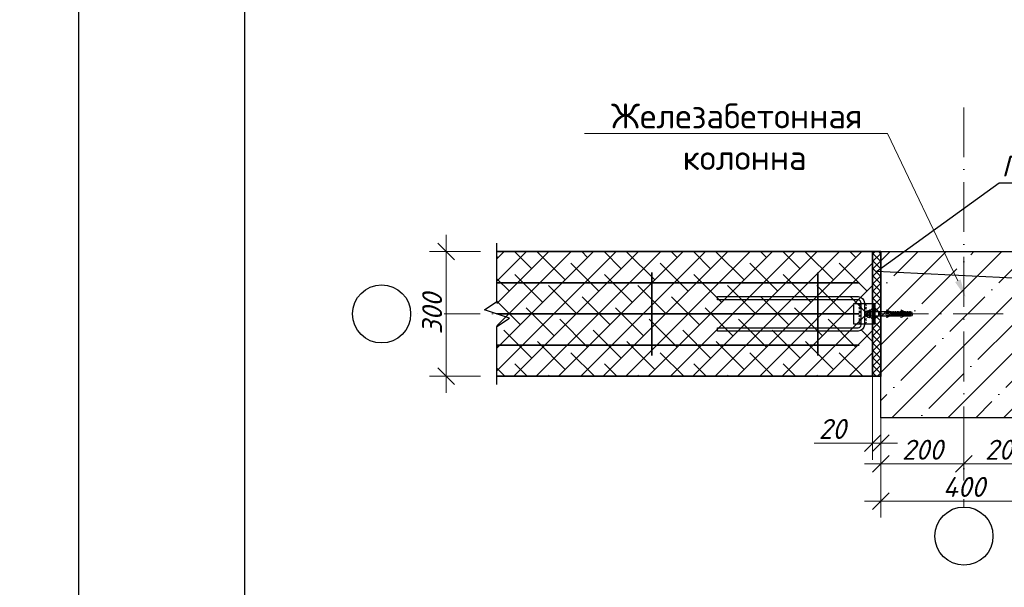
# Model space of a CAD drawing. Header units: millimetres. Extents: x 363306 to 7757304, y 1022887 to 1207196.
# Tile 213 of 256: x 1099993 to 1111856, y 1065754 to 1072588. Entities that reach past the tile are written whole.
import ezdxf
from ezdxf import colors
from ezdxf.entities.mleader import LeaderData, LeaderLine
from ezdxf.math import Vec2, Vec3

# ---------------------------------------------------------------- set-up
doc = ezdxf.new("R2010")
doc.units = ezdxf.units.MM
doc.linetypes.add('ACAD_ISO10W100', pattern=[18, 12, -3, 0, -3])
for name, color, linetype, lineweight in [('.', 7, 'Continuous', 15), ('gazabulok 300', 32, 'Continuous', 30), ('Линия ОС', 22, 'ACAD_ISO10W100', 9)]:
    doc.layers.add(name, color=color, linetype=linetype, lineweight=lineweight)
for name, color, linetype in [('0 @ 100', 7, 'Continuous'), ('kcd_tx', 7, 'Continuous'), ('O3SAD', 1, 'Continuous'), ('shtrixovka', 7, 'Continuous'), ('Штрих', 7, 'Continuous')]:
    doc.layers.add(name, color=color, linetype=linetype)
doc.styles.add('iso', font='isocpeur.TTF')
doc.styles.add('ISOCPEUR', font='isocpeur.TTF')
doc.styles.get("Standard").update_dxf_attribs({"font": 'isocpeui.ttf'})
doc.styles.add('ГОСТ 2.304', font='isocpeui.ttf')
doc.dimstyles.new('Санжар', dxfattribs={"dimtxt": 240, "dimasz": 200, "dimexe": 200, "dimexo": 200, "dimgap": 50, "dimtad": 1, "dimdec": 0, "dimtxsty": 'Standard', "dimblk": 'OBLIQUE', "dimcen": 2.5, "dimdle": 200, "dimclrd": 152, "dimclre": 152, "dimclrt": 152, "dimadec": 0, "dimazin": 0, "dimtfac": 1, "dimtdec": 0, "dimtmove": 0, "dimatfit": 3, "dimldrblk": 'OBLIQUE', "dimfxl": 0, "dimlwd": 0, "dimlwe": 0, "dimarcsym": 0})
pattern_1 = [(45, (67982.44, -764222.497), (-44.9012806, 44.9012806), []), (135, (67982.44, -764222.497), (-44.9012806, -44.9012806), [])]

# ---------------------------------------------------------------- blocks, each defined once
blk = doc.blocks.new('_Oblique')
at = {"color": 0, "linetype": 'ByBlock', "lineweight": -2}
blk.add_line((-0.5, -0.5), (0.5, 0.5), dxfattribs=at)
blk = doc.blocks.new('*D958')
at = {"layer": 'Defpoints', "color": 0, "lineweight": 25, "transparency": 16777216}
for p in [(1110370, 1068046), (1112370, 1068046), (1112370, 1066792)]:
    blk.add_point(p, dxfattribs=at)
at = {"layer": 'kcd_tx', "lineweight": 0, "transparency": 16777216}
for p, q in [((1110370, 1067846), (1110370, 1066592)), ((1112370, 1067846), (1112370, 1066592)), ((1110170, 1066792), (1112570, 1066792))]:
    blk.add_line(p, q, dxfattribs=at)
at = {"layer": 'kcd_tx', "lineweight": 0, "transparency": 16777216, "xscale": 200, "yscale": 200, "zscale": 200, "rotation": 180}
blk.add_blockref('_Oblique', (1110370, 1066792), dxfattribs=at)
at = {"layer": 'kcd_tx', "lineweight": 0, "transparency": 16777216, "xscale": 200, "yscale": 200, "zscale": 200}
blk.add_blockref('_Oblique', (1112370, 1066792), dxfattribs=at)
at = {"layer": 'kcd_tx', "lineweight": 30, "transparency": 16777216, "insert": (1111370, 1066962), "char_height": 240, "attachment_point": 5, "bg_fill": 3, "box_fill_scale": 1.1, "bg_fill_color": 256, "bg_fill_true_color": 13158600, "bg_fill_transparency": 0}
blk.add_mtext('400', dxfattribs=at)
blk = doc.blocks.new('5454')
at = {"color": 1, "linetype": 'Continuous'}
for p, q in [((49287.1, 10306.1), (49294.3, 10306.1)), ((49287.1, 10305), (49287.1, 10306.1)), ((49287.1, 10305), (49295.4, 10305)), ((49287.6, 10309.1), (49291.6, 10310.6)), ((49287.6, 10306.1), (49287.6, 10309.1)), ((49287.6, 10305), (49287.6, 10302.1)), ((49291.6, 10300.6), (49287.6, 10302.1)), ((49291.6, 10306.1), (49291.6, 10310.6)), ((49291.6, 10310.6), (49294.2, 10310.6)), ((49291.6, 10305), (49291.6, 10300.6)), ((49294.2, 10300.6), (49291.6, 10300.6)), ((49294.2, 10310.6), (49294.2, 10306.1)), ((49294.2, 10310.6), (49294.3, 10310)), ((49294.2, 10300.6), (49294.2, 10305)), ((49294.3, 10301.2), (49294.2, 10300.6)), ((49296.3, 10310), (49294.3, 10310)), ((49294.3, 10306.1), (49294.3, 10309.2)), ((49294.3, 10307.2), (49301.2, 10307.2)), ((49294.3, 10302), (49294.3, 10305)), ((49294.3, 10302), (49294.3, 10301.2)), ((49296.3, 10301.2), (49294.3, 10301.2)), ((49295.4, 10306.1), (49300.1, 10306.1)), ((49295.4, 10305), (49295.4, 10306.1)), ((49295.9, 10310), (49297.4, 10310.6)), ((49297.4, 10300.6), (49295.9, 10301.2)), ((49297.4, 10310.6), (49297.4, 10307.2)), ((49297.4, 10310.6), (49300, 10310.6)), ((49297.4, 10300.6), (49297.4, 10306.1)), ((49300, 10300.6), (49297.4, 10300.6)), ((49300, 10307.2), (49300, 10310.6)), ((49300, 10310.6), (49300.1, 10310)), ((49300, 10306.1), (49300, 10300.6)), ((49300.1, 10301.2), (49300, 10300.6)), ((49302.1, 10310), (49300.1, 10310)), ((49300.1, 10307.2), (49300.1, 10309.2)), ((49300.1, 10302), (49300.1, 10306.1)), ((49300.1, 10303.9), (49307, 10303.9)), ((49300.1, 10302), (49300.1, 10301.2)), ((49302.1, 10301.2), (49300.1, 10301.2)), ((49301.2, 10305), (49301.2, 10307.2)), ((49301.2, 10305), (49305.9, 10305)), ((49301.7, 10310), (49303.2, 10310.6)), ((49303.2, 10300.6), (49301.7, 10301.2)), ((49303.2, 10305), (49303.2, 10310.6)), ((49303.2, 10310.6), (49305.8, 10310.6)), ((49303.2, 10303.9), (49303.2, 10300.6)), ((49305.8, 10300.6), (49303.2, 10300.6)), ((49304.4, 10309.9), (49314, 10314.4)), ((49304.4, 10309.9), (49305.8, 10309.9)), ((49314.5, 10313.2), (49305.8, 10309.2)), ((49305.8, 10308.8), (49305.8, 10309.9)), ((49305.8, 10305), (49305.8, 10308.8)), ((49305.8, 10308.8), (49305.9, 10308.8)), ((49305.8, 10302.4), (49305.8, 10303.9)), ((49305.9, 10302.4), (49305.8, 10302.4)), ((49305.8, 10300.6), (49305.8, 10302.4)), ((49314.5, 10298), (49305.8, 10302)), ((49305.8, 10300.6), (49314, 10296.8)), ((49305.9, 10308.8), (49308.4, 10308.8)), ((49305.9, 10305), (49305.9, 10308.8)), ((49305.9, 10307.2), (49312.8, 10307.2)), ((49305.9, 10302.4), (49305.9, 10303.9)), ((49308.4, 10302.4), (49305.9, 10302.4)), ((49307, 10306.1), (49311.7, 10306.1)), ((49307, 10303.9), (49307, 10306.1)), ((49308.4, 10308.8), (49308.7, 10309.2)), ((49309, 10301.4), (49308.4, 10302.4)), ((49308.7, 10309.2), (49309.5, 10310.6)), ((49309, 10309.2), (49308.7, 10309.2)), ((49309, 10307.2), (49309, 10309.2)), ((49311.6, 10309.2), (49309, 10309.2)), ((49309, 10301.4), (49309, 10306.1)), ((49309.5, 10300.6), (49309, 10301.4)), ((49309.5, 10310.6), (49311.6, 10310.6)), ((49309.5, 10300.6), (49311.6, 10300.6)), ((49311.6, 10310.6), (49311.7, 10309.4)), ((49311.7, 10309.2), (49311.6, 10309.2)), ((49311.6, 10307.2), (49311.6, 10309.2)), ((49311.6, 10300.6), (49311.6, 10306.1)), ((49311.6, 10300.6), (49311.7, 10301.8)), ((49311.7, 10309.4), (49314.8, 10310.6)), ((49311.7, 10307.2), (49311.7, 10309.2)), ((49314.8, 10309.2), (49311.7, 10309.2)), ((49311.7, 10301.8), (49311.7, 10306.1)), ((49311.7, 10303.9), (49318.6, 10303.9)), ((49311.7, 10301.8), (49314.8, 10300.6)), ((49312.8, 10305), (49312.8, 10307.2)), ((49312.8, 10305), (49317.5, 10305)), ((49314, 10314.4), (49314.5, 10313.2)), ((49314, 10296.8), (49314.5, 10298)), ((49314.8, 10310.6), (49315.3, 10310.6)), ((49314.8, 10305), (49314.8, 10309.2)), ((49315.3, 10309.2), (49314.8, 10309.2)), ((49314.8, 10300.6), (49314.8, 10303.9)), ((49314.8, 10300.6), (49315.3, 10300.6)), ((49315.3, 10310.6), (49315.3, 10309.2)), ((49315.3, 10310.6), (49317.4, 10310.6)), ((49317.4, 10300.6), (49315.3, 10300.6)), ((49317.4, 10305), (49317.4, 10310.6)), ((49317.4, 10310.6), (49317.5, 10310)), ((49317.4, 10303.9), (49317.4, 10300.6)), ((49317.5, 10301.2), (49317.4, 10300.6)), ((49319.5, 10310), (49317.5, 10310)), ((49317.5, 10305), (49317.5, 10309.2)), ((49317.5, 10307.2), (49324.4, 10307.2)), ((49317.5, 10302), (49317.5, 10303.9)), ((49317.5, 10301.2), (49317.5, 10302)), ((49319.5, 10301.2), (49317.5, 10301.2)), ((49318.6, 10306.1), (49323.3, 10306.1)), ((49318.6, 10303.9), (49318.6, 10306.1)), ((49319.1, 10310), (49320.6, 10310.6)), ((49320.6, 10300.6), (49319.1, 10301.2)), ((49320.6, 10310.6), (49320.6, 10307.2)), ((49320.6, 10310.6), (49323.2, 10310.6)), ((49320.6, 10300.6), (49320.6, 10306.1)), ((49323.2, 10300.6), (49320.6, 10300.6)), ((49323.2, 10307.2), (49323.2, 10310.6)), ((49323.2, 10310.6), (49323.3, 10310)), ((49323.2, 10306.1), (49323.2, 10300.6)), ((49323.3, 10301.2), (49323.2, 10300.6)), ((49325.3, 10310), (49323.3, 10310)), ((49323.3, 10307.2), (49323.3, 10309.2)), ((49323.3, 10302), (49323.3, 10306.1)), ((49323.3, 10303.9), (49330.2, 10303.9)), ((49323.3, 10303.9), (49330.2, 10303.9)), ((49323.3, 10301.2), (49323.3, 10302)), ((49325.3, 10301.2), (49323.3, 10301.2)), ((49324.4, 10305), (49324.4, 10307.2)), ((49324.4, 10305), (49329.1, 10305)), ((49324.9, 10310), (49326.4, 10310.6)), ((49326.4, 10300.6), (49324.9, 10301.2)), ((49326.4, 10305), (49326.4, 10310.6)), ((49326.4, 10310.6), (49329, 10310.6)), ((49326.4, 10303.9), (49326.4, 10300.6)), ((49329, 10300.6), (49326.4, 10300.6)), ((49329, 10307.6), (49329, 10310.6)), ((49329, 10310.6), (49329.1, 10310)), ((49329, 10307.6), (49329, 10305)), ((49329, 10303.9), (49329, 10300.6)), ((49329.1, 10301.2), (49329, 10300.6)), ((49331.1, 10310), (49329.1, 10310)), ((49329.1, 10305), (49329.1, 10309.2)), ((49336, 10307.2), (49329.1, 10307.2)), ((49329.1, 10302), (49329.1, 10303.9)), ((49329.1, 10301.2), (49329.1, 10302)), ((49331.1, 10301.2), (49329.1, 10301.2)), ((49334.9, 10306.1), (49330.2, 10306.1)), ((49330.2, 10303.9), (49330.2, 10306.1)), ((49330.7, 10310), (49332.2, 10310.6)), ((49332.2, 10300.6), (49330.7, 10301.2)), ((49332.2, 10310.6), (49332.2, 10307.2)), ((49332.2, 10310.6), (49334.8, 10310.6)), ((49332.2, 10300.6), (49332.2, 10306.1)), ((49334.8, 10300.6), (49332.2, 10300.6)), ((49334.8, 10310.6), (49334.8, 10307.6)), ((49334.8, 10310.6), (49334.9, 10310)), ((49334.9, 10307.6), (49334.8, 10307.6)), ((49334.8, 10306.1), (49334.8, 10305)), ((49334.8, 10300.6), (49334.8, 10305)), ((49334.9, 10301.2), (49334.8, 10300.6)), ((49336.9, 10310), (49334.9, 10310)), ((49334.9, 10307.6), (49334.9, 10309.2)), ((49334.9, 10302), (49334.9, 10306.1)), ((49334.9, 10305), (49352.6, 10305)), ((49334.9, 10301.2), (49334.9, 10302)), ((49336.9, 10301.2), (49334.9, 10301.2)), ((49336, 10306.1), (49336, 10307.2)), ((49352.6, 10306.1), (49336, 10306.1)), ((49336.5, 10310), (49338, 10310.6)), ((49338, 10300.6), (49336.5, 10301.2)), ((49338, 10306.2), (49338, 10310.6)), ((49338, 10310.6), (49340.6, 10310.6)), ((49338, 10305), (49338, 10300.6)), ((49340.6, 10300.6), (49338, 10300.6)), ((49339.2, 10309.9), (49348.8, 10314.4)), ((49339.2, 10309.9), (49340.6, 10309.9)), ((49349.3, 10313.2), (49340.6, 10309.2)), ((49340.6, 10309.9), (49340.6, 10308.8)), ((49340.6, 10308.8), (49343.2, 10308.8)), ((49343.2, 10302.4), (49340.6, 10302.4)), ((49340.6, 10302.4), (49340.6, 10300.6)), ((49349.3, 10298), (49340.6, 10302)), ((49340.6, 10300.6), (49348.8, 10296.8)), ((49343.2, 10308.8), (49343.5, 10309.2)), ((49344.3, 10300.6), (49343.2, 10302.4)), ((49343.5, 10309.2), (49344.3, 10310.6)), ((49350.1, 10309.2), (49343.5, 10309.2)), ((49344.3, 10310.6), (49350.1, 10310.6)), ((49344.3, 10300.6), (49350.1, 10300.6)), ((49348.8, 10314.4), (49349.3, 10313.2)), ((49348.8, 10296.8), (49349.3, 10298)), ((49350.1, 10310.6), (49386.9, 10310.6)), ((49350.1, 10310.6), (49350.1, 10309.2)), ((49386.9, 10300.6), (49350.1, 10300.6)), ((49352.6, 10305), (49352.6, 10306.1)), ((49367.6, 10300.6), (49367.6, 10310.6)), ((49387.8, 10313.4), (49387.6, 10311.5)), ((49387.6, 10311.5), (49387.6, 10299.7)), ((49387.8, 10297.8), (49387.6, 10299.7)), ((49388, 10313.6), (49389.8, 10313.6)), ((49388, 10297.6), (49389.8, 10297.6)), ((49389.8, 10310.6), (49389.8, 10313.9)), ((49389.8, 10297.6), (49389.8, 10313.6)), ((49389.8, 10310.6), (49389.8, 10300.6)), ((49389.8, 10300.6), (49389.8, 10297.3)), ((49390.3, 10314.4), (49390.7, 10314.4)), ((49390.7, 10314.4), (49390.3, 10314.4)), ((49391.2, 10309.1), (49391.2, 10313.9)), ((49391.2, 10313.6), (49391.2, 10313.9)), ((49391.2, 10313.1), (49391.2, 10310.6)), ((49391.2, 10309.4), (49395.2, 10309.4)), ((49391.2, 10305.6), (49391.2, 10309.1)), ((49391.2, 10305.6), (49391.2, 10297.6)), ((49391.2, 10301.8), (49395.1, 10301.8)), ((49391.2, 10297.3), (49391.2, 10297.6)), ((49395.2, 10313.1), (49391.7, 10313.1)), ((49395.2, 10298.1), (49391.7, 10298.1)), ((49395.2, 10309.5), (49395.2, 10309.3)), ((49395.7, 10311.5), (49395.7, 10299.7)), ((49395.7, 10309.4), (49395.7, 10309.4)), ((49390.7, 10296.8), (49390.3, 10296.8))]:
    blk.add_line(p, q, dxfattribs=at)
at = {"color": 1}
blk.add_line((49287.1, 10305.6), (49287.2, 10305.6), dxfattribs=at)
at = {"color": 1, "linetype": 'Continuous'}
for centre, radius, start, end in [((48705.9, 10260.3), 590.5, 4.7499, 4.8273), ((49445.4, 9939), 399.8, 111.8924, 112.1957), ((49444.3, 10669.6), 397, 247.8032, 248.1087), ((48711.7, 10260.3), 590.5, 4.7499, 4.8273), ((49451.2, 9939), 399.8, 111.8924, 112.1957), ((49450.1, 10669.6), 397, 247.8032, 248.1087), ((48718, 10259.4), 601.6, 4.7507, 4.8262), ((49467.8, 9941.1), 397.6, 111.8931, 112.1965), ((49467.5, 10669.5), 396.9, 247.8032, 248.1087), ((48723.8, 10259.4), 601.6, 4.7507, 4.8262), ((49473.6, 9941.1), 397.6, 111.8931, 112.1965), ((49473.3, 10669.5), 396.9, 247.8032, 248.1087), ((48729.6, 10259.4), 601.6, 4.7507, 4.8262), ((49479.4, 9941.1), 397.6, 111.8931, 112.1965), ((49479.1, 10669.5), 396.9, 247.8032, 248.1087), ((48735.4, 10259.4), 601.6, 4.7507, 4.8262), ((49485.2, 9941.1), 397.6, 111.8931, 112.1965), ((49484.9, 10669.5), 396.9, 247.8032, 248.1087), ((49386.7, 10311.5), 0.932, 280.1141, 356.6332), ((49386.7, 10299.6), 0.98, 5.2324, 76.3625), ((49388, 10313.4), 0.2, 90, 175), ((49388, 10297.8), 0.2, 185, 270), ((49390.3, 10313.9), 0.5, 90, 180), ((49390.7, 10313.9), 0.5, 0, 90), ((49391.7, 10313.6), 0.5, 180, 270), ((49391.7, 10297.6), 0.5, 90, 180), ((49389, 10312.1), 6.74, 335.8555, 354.3516), ((49389, 10306.6), 6.74, 5.6484, 24.1445), ((49389, 10304.6), 6.74, 335.8555, 354.3516), ((49389, 10299.1), 6.74, 5.6484, 24.1445), ((49388.9, 10310.4), 6.83, 8.923, 22.9185), ((49388.9, 10300.8), 6.83, 337.0815, 351.077), ((49388.9, 10310.4), 6.83, 350.8089, 351.077), ((49390.3, 10297.3), 0.5, 180, 270), ((49390.7, 10297.3), 0.5, 270, 0)]:
    blk.add_arc(centre, radius, start, end, dxfattribs=at)
blk = doc.blocks.new('*D1019')
at = {"layer": 'Defpoints', "color": 0, "lineweight": 25, "transparency": 16777216}
for p in [(1110370, 1067796), (1111370, 1067796), (1111370, 1067240)]:
    blk.add_point(p, dxfattribs=at)
at = {"layer": 'kcd_tx', "lineweight": 0, "transparency": 16777216}
for p, q in [((1110370, 1067596), (1110370, 1067040)), ((1111370, 1067596), (1111370, 1067040)), ((1110170, 1067240), (1111570, 1067240))]:
    blk.add_line(p, q, dxfattribs=at)
at = {"layer": 'kcd_tx', "lineweight": 0, "transparency": 16777216, "xscale": 200, "yscale": 200, "zscale": 200, "rotation": 180}
blk.add_blockref('_Oblique', (1110370, 1067240), dxfattribs=at)
at = {"layer": 'kcd_tx', "lineweight": 0, "transparency": 16777216, "xscale": 200, "yscale": 200, "zscale": 200}
blk.add_blockref('_Oblique', (1111370, 1067240), dxfattribs=at)
at = {"layer": 'kcd_tx', "lineweight": 30, "transparency": 16777216, "insert": (1110870, 1067410), "char_height": 240, "attachment_point": 5, "bg_fill": 3, "box_fill_scale": 1.1, "bg_fill_color": 256, "bg_fill_true_color": 13158600, "bg_fill_transparency": 0}
blk.add_mtext('200', dxfattribs=at)
blk = doc.blocks.new('*D1020')
at = {"layer": 'Defpoints', "color": 0, "lineweight": 25, "transparency": 16777216}
for p in [(1111370, 1067796), (1112370, 1067796), (1112370, 1067240)]:
    blk.add_point(p, dxfattribs=at)
at = {"layer": 'kcd_tx', "lineweight": 0, "transparency": 16777216}
for p, q in [((1111370, 1067596), (1111370, 1067040)), ((1112370, 1067596), (1112370, 1067040)), ((1111170, 1067240), (1112570, 1067240))]:
    blk.add_line(p, q, dxfattribs=at)
at = {"layer": 'kcd_tx', "lineweight": 0, "transparency": 16777216, "xscale": 200, "yscale": 200, "zscale": 200, "rotation": 180}
blk.add_blockref('_Oblique', (1111370, 1067240), dxfattribs=at)
at = {"layer": 'kcd_tx', "lineweight": 0, "transparency": 16777216, "xscale": 200, "yscale": 200, "zscale": 200}
blk.add_blockref('_Oblique', (1112370, 1067240), dxfattribs=at)
at = {"layer": 'kcd_tx', "lineweight": 30, "transparency": 16777216, "insert": (1111870, 1067410), "char_height": 240, "attachment_point": 5, "bg_fill": 3, "box_fill_scale": 1.1, "bg_fill_color": 256, "bg_fill_true_color": 13158600, "bg_fill_transparency": 0}
blk.add_mtext('200', dxfattribs=at)
blk = doc.blocks.new('*D1021')
at = {"layer": 'Defpoints', "color": 0, "lineweight": 25, "transparency": 16777216}
for p in [(1105132, 1069796), (1105744, 1069796), (1105744, 1068296)]:
    blk.add_point(p, dxfattribs=at)
at = {"layer": 'kcd_tx', "lineweight": 0, "transparency": 16777216}
for p, q in [((1105132, 1068096), (1105132, 1069996)), ((1105544, 1069796), (1104932, 1069796)), ((1105544, 1068296), (1104932, 1068296))]:
    blk.add_line(p, q, dxfattribs=at)
at = {"layer": 'kcd_tx', "lineweight": 0, "transparency": 16777216, "xscale": 200, "yscale": 200, "zscale": 200}
for p, rotation in [((1105132, 1069796), 90), ((1105132, 1068296), 270)]:
    blk.add_blockref('_Oblique', p, dxfattribs=dict(at, rotation=rotation))
at = {"layer": 'kcd_tx', "lineweight": 30, "transparency": 16777216, "insert": (1104962, 1069046), "char_height": 240, "attachment_point": 5, "rotation": 90, "bg_fill": 3, "box_fill_scale": 1.1, "bg_fill_color": 256, "bg_fill_true_color": 13158600, "bg_fill_transparency": 0}
blk.add_mtext('300', dxfattribs=at)
blk = doc.blocks.new('*D960')
at = {"layer": 'Defpoints', "color": 0, "lineweight": 25, "transparency": 16777216}
for p in [(1110270, 1068546), (1110370, 1068046), (1110270, 1067490)]:
    blk.add_point(p, dxfattribs=at)
at = {"layer": 'kcd_tx', "lineweight": 0, "transparency": 16777216}
for p, q in [((1110270, 1068346), (1110270, 1067290)), ((1110370, 1067846), (1110370, 1067290)), ((1109565, 1067490), (1110270, 1067490)), ((1110570, 1067490), (1110070, 1067490))]:
    blk.add_line(p, q, dxfattribs=at)
at = {"layer": 'kcd_tx', "lineweight": 0, "transparency": 16777216, "xscale": 200, "yscale": 200, "zscale": 200, "rotation": 180}
blk.add_blockref('_Oblique', (1110270, 1067490), dxfattribs=at)
at = {"layer": 'kcd_tx', "lineweight": 0, "transparency": 16777216, "xscale": 200, "yscale": 200, "zscale": 200}
blk.add_blockref('_Oblique', (1110370, 1067490), dxfattribs=at)
at = {"layer": 'kcd_tx', "lineweight": 30, "transparency": 16777216, "insert": (1109783, 1067660), "char_height": 240, "attachment_point": 5, "bg_fill": 3, "box_fill_scale": 1.1, "bg_fill_color": 256, "bg_fill_true_color": 13158600, "bg_fill_transparency": 0}
blk.add_mtext('20', dxfattribs=at)

msp = doc.modelspace()

# ---------------------------------------------------------------- hatches: boundary and pattern name
at = {"layer": '.', "lineweight": 0}
h = msp.add_hatch(dxfattribs=at)
h.set_pattern_fill('ANSI37', color=256, scale=20)
h.set_pattern_definition(pattern_1)
h.paths.add_polyline_path([(1110269.975, 1068295.515), (1110369.975, 1068295.515), (1110369.975, 1069795.515), (1110269.975, 1069795.515)])
h = msp.add_hatch(dxfattribs=at)
h.set_pattern_fill('ANSI37', color=256, scale=20)
h.set_pattern_definition(pattern_1)
h.paths.add_polyline_path([(1110269.975, 1068295.515), (1110369.975, 1068295.515), (1110369.975, 1069795.515), (1110269.975, 1069795.515)])
at = {"layer": 'shtrixovka', "lineweight": 9, "ltscale": 1.5, "true_color": 0xae4f24}
h = msp.add_hatch(dxfattribs=at)
h.set_pattern_fill('ANSI38', color=34, scale=60)
h.set_pattern_definition([(45, (-77614.96, -127120.42), (-134.703842, 134.703842), []), (135, (-77614.96, -127120.42), (-404.111525, 134.703842), [476.25, -285.75])])
edge = h.paths.add_edge_path()
edge.add_line((1110269.975, 1068295.515), (1105743.72, 1068295.515))
edge.add_line((1105743.72, 1068295.515), (1105743.72, 1069795.515))
edge.add_line((1105743.72, 1069795.515), (1110269.975, 1069795.515))
edge.add_line((1110269.975, 1069795.515), (1110269.975, 1068420.515))

# ---------------------------------------------------------------- linework, layer by layer
at = {"color": 146, "lineweight": 30}
for p, q in [((1110044.975, 1068920.515), (1110044.975, 1069170.515)), ((1110044.975, 1069170.515), (1110294.975, 1069170.515)), ((1110279.975, 1069170.515), (1110279.975, 1068920.515)), ((1110294.975, 1069170.515), (1110294.975, 1068920.515)), ((1110294.975, 1068920.515), (1110044.975, 1068920.515))]:
    msp.add_line(p, q, dxfattribs=at)
at = {"lineweight": 9}
for p, q in [((1110129.975, 1069170.515), (1110104.975, 1069145.515)), ((1110129.975, 1069145.515), (1110104.975, 1069170.515)), ((1110169.975, 1069170.515), (1110194.975, 1069145.515)), ((1110169.975, 1069145.515), (1110194.975, 1069170.515)), ((1110129.975, 1069125.515), (1110104.975, 1069100.515)), ((1110129.975, 1069100.515), (1110104.975, 1069125.515)), ((1110129.975, 1069080.515), (1110104.975, 1069055.515)), ((1110129.975, 1069055.515), (1110104.975, 1069080.515)), ((1110129.975, 1069035.515), (1110104.975, 1069010.515)), ((1110129.975, 1069010.515), (1110104.975, 1069035.515)), ((1110169.975, 1069125.515), (1110194.975, 1069100.515)), ((1110169.975, 1069100.515), (1110194.975, 1069125.515)), ((1110169.975, 1069080.515), (1110194.975, 1069055.515)), ((1110169.975, 1069055.515), (1110194.975, 1069080.515)), ((1110169.975, 1069035.515), (1110194.975, 1069010.515)), ((1110169.975, 1069010.515), (1110194.975, 1069035.515)), ((1110129.975, 1068990.515), (1110104.975, 1068965.515)), ((1110129.975, 1068965.515), (1110104.975, 1068990.515)), ((1110129.975, 1068945.515), (1110104.975, 1068920.515)), ((1110129.975, 1068920.515), (1110104.975, 1068945.515)), ((1110169.975, 1068990.515), (1110194.975, 1068965.515)), ((1110169.975, 1068965.515), (1110194.975, 1068990.515)), ((1110169.975, 1068945.515), (1110194.975, 1068920.515)), ((1110169.975, 1068920.515), (1110194.975, 1068945.515))]:
    msp.add_line(p, q, dxfattribs=at)
at = {"lineweight": 30}
msp.add_lwpolyline([(1102706.348, 1088178.072), (1142206.348, 1088178.072), (1142206.348, 1059478.072), (1102706.348, 1059478.072)], close=True, dxfattribs=at)
msp.add_lwpolyline([(1105743.72, 1068195.515), (1105743.72, 1068895.515), (1105893.72, 1068995.515), (1105593.72, 1069095.515), (1105743.72, 1069195.515), (1105743.72, 1069895.515)])
at = {"color": 219, "lineweight": 35, "true_color": 0x642165}
msp.add_lwpolyline([(1110269.975, 1069795.515), (1110369.975, 1069795.515), (1110369.975, 1068295.515), (1110269.975, 1068295.515)], close=True, dxfattribs=at)
msp.add_lwpolyline([(1110269.975, 1069795.515), (1110369.975, 1069795.515), (1110369.975, 1068295.515), (1110269.975, 1068295.515)], close=True, dxfattribs=at)
at = {"color": 96, "lineweight": 35, "ltscale": 10}
for points in [[(1107607.983, 1069545.515), (1107607.983, 1068545.515)], [(1109607.983, 1069545.515), (1109607.983, 1068545.515)], [(1110107.983, 1069420.515), (1105743.72, 1069420.515)], [(1110107.983, 1069045.515), (1105743.72, 1069045.515)], [(1110107.983, 1068670.515), (1105743.72, 1068670.515)]]:
    msp.add_lwpolyline(points, dxfattribs=at)
at = {"color": 5}
msp.add_lwpolyline([(1108399.975, 1068878.015), (1110094.975, 1068878.015, 0.414213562), (1110129.975, 1068913.015), (1110129.975, 1069173.015, 0.414213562), (1110089.975, 1069213.015), (1108399.975, 1069213.015), (1108399.975, 1069253.015), (1110094.975, 1069253.015, -0.414213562), (1110169.975, 1069178.015), (1110169.975, 1068913.015, -0.414213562), (1110094.975, 1068838.015), (1108399.975, 1068838.015), (1108399.975, 1068878.015)], format="xyb", dxfattribs=at)
msp.add_circle((1104353.319, 1069045.515), 350)
at = {"layer": 'gazabulok 300', "color": 22, "lineweight": 35, "ltscale": 12}
for points in [[(1110269.975, 1068295.515), (1110269.975, 1069795.515), (1105743.72, 1069795.515)], [(1110269.975, 1068295.515), (1105743.72, 1068295.515)]]:
    msp.add_lwpolyline(points, dxfattribs=at)
at = {"layer": 'O3SAD', "color": 1}
msp.add_lwpolyline([(1100706.348, 1088678.072), (1142706.348, 1088678.072), (1142706.348, 1058978.072), (1100706.348, 1058978.072)], close=True, dxfattribs=at)
at = {"layer": 'Линия ОС', "color": 244, "linetype": 'ACAD_ISO10W100', "lineweight": 9, "ltscale": 50, "true_color": 0x991b1e}
for p, q in [((1111369.975, 1071532.231), (1111369.975, 1066719.886)), ((1117241.622, 1069045.515), (1104703.319, 1069045.515))]:
    msp.add_line(p, q, dxfattribs=at)

# ---------------------------------------------------------------- block references
at = {"xscale": -5, "yscale": 5, "zscale": 5}
msp.add_blockref('5454', (1357183.169, 1017517.526), dxfattribs=at)

# ---------------------------------------------------------------- texts
at = {"layer": '0 @ 100', "color": 7, "insert": (761996.908, 1075986.433), "char_height": 318.940213, "width": 19697.5359, "attachment_point": 4, "style": 'ГОСТ 2.304'}
msp.add_mtext('\\pi5457.36288;{\\fISOCPEUR|b1|i1|c204|p34;Характеристика участка строительства:\\P\\pi0;\\P}Расчетная зимняя температура воздух 15 °С.\\PСкоростной напор ветра   - 38кг/м2.\\PВес снегового покрова    - 50кг/м2.\\PКлассификация зданий по функциональной пожарной опасности - Ф 4.1 \\PКоэффициент надежности по назначению - 0.95\\P\\P^IПроектом разработано подъёмник для мало мобильных граждан населения грузоподъемностью 250 кг. скоростью 0,25 см/с. Двери шахт подъёмника противопожарные с пределом огнестойкости El 30. Подъёмники оборудованы кабинами габаритами 1500х1500 мм, ширина дверей кабины обеспечивает проезд инвалидной коляски. Для экстренных случаев подъёмник оснащен дополнительным аккумулятором и механическим спуском для безопасного спуска пассажира в нулевую отметку. Так же в дверях подъёмника установлены замки датчики которые открываются с ключевыми картами, чтобы открыть двери подъёмника.\\P^IС внешней и внутренней стороны наружных стен предусмотрено обшивка из аквапанелей толщиной 12,5мм с утеплением из минераловатной ваты на кварцевой основе, А =0,040 Вт/мС, толщиной 100мм. (по теплотехническому расчету). Наружная отделка из органическое стекло.\\P^IПодрядчик обязан предоставить заказчику сертификаты соответствия и пожарной безопасности на фасадную систему и все применяемые в данной системе материалы и изделия.\\PКонструкции, изделия и материалы применены по действующим стандартам, ТУ, сертификатам. На путях эвакуации используются отделочные материалы, соответствующие требованиям п. 5.25 ШНК 2.01.02-04.\\PОтделка стен с внутренней стороны окраска водоэмульсионными красками светлых тонов. Во внутренней и наружной отделке использованы современные отделочные материалы используемые на территории Республики Узбекистан.\\P^IКрыша - скатная из металлических профилированных листов с полимерными покрытиями с обеих сторон толщ.0,55мм по металлическим конструкциям.\\P^IПо периметру наружных стен устраивается бетонная отмостка. Бетон кл.В 7,5 шириной 1000 мм, толщиной 50 мм по гравийному основанию толщиной 100 мм -150 мм.\\P^IВсе строительно-монтажные работы вести согласно указаний соответствующих строительных норм и проекта производства работ (П.П.Р.) на основании ШНК 3.01.01 - 03 и КМК 3.01.02 - 00.', dxfattribs=at)

# ---------------------------------------------------------------- leaders
at = {"color": 251, "lineweight": 9}
ml = msp.add_multileader_mtext('Standard', dxfattribs=at)
ml.set_content('Железабетонная\\P колонна', color=251, style='iso')
ml.set_leader_properties(color=256, lineweight=0)
ml.build(insert=Vec2(0, 0))
ml.multileader.update_dxf_attribs({"text_left_attachment_type": 6, "text_right_attachment_type": 6, "dogleg_length": 200, "arrow_head_size": 220})
ctx = ml.context
ctx.base_point, ctx.char_height, ctx.arrow_head_size, ctx.plane_origin = Vec3(1107170.834, 1071218.836), 300, 220, Vec3(1111320.299, 1069496.275)
ctx.left_attachment, ctx.right_attachment, ctx.text_align_type = 6, 6, 1
notes = []
notes.append((ctx, [(0, (1, 1, 0), (1110449.834, 1071218.836), (-1, 0), 200, [(0, [(1111390.872, 1069246.275)], 0, [])])]))
ctx.mtext.insert, ctx.mtext.alignment, ctx.mtext.flow_direction = Vec3(1108632.265, 1071578.836), 2, 5
ml = msp.add_multileader_mtext('Standard')
ml.set_content('{\\fISOCPEUR|b0|i1|c204|p34;Пороизол}', color=256, style='ISOCPEUR')
ml.set_leader_properties()
ml.build(insert=Vec2(0, 0))
ml.multileader.update_dxf_attribs({"text_left_attachment_type": 6, "text_right_attachment_type": 6, "dogleg_length": 0.208, "arrow_head_size": 188.682, "scale": 100})
ctx = ml.context
ctx.base_point, ctx.scale, ctx.char_height, ctx.arrow_head_size, ctx.landing_gap_size, ctx.plane_origin = Vec3(1111816.866, 1070623.254), 100, 251.57628, 188.682, 0, Vec3(1116079.29, 1067573.302)
ctx.left_attachment, ctx.right_attachment, ctx.text_align_type = 6, 6, 1
notes.append((ctx, [(1, (1, 1, 0), (1111795.916, 1070623.254), (1, 0), 20.95, [(1, [(1112424.355, 1069452.509), (1110316.49, 1069557.49)], 0, [])])]))
ctx.mtext.insert, ctx.mtext.alignment, ctx.mtext.flow_direction = Vec3(1112546.723, 1070950.303), 2, 5
for ctx, leaders in notes:
    for number, flags, end, landing, length, lines in leaders:
        leader = LeaderData()
        leader.index, (leader.has_last_leader_line, leader.has_dogleg_vector, leader.attachment_direction) = number, flags
        leader.last_leader_point, leader.dogleg_vector, leader.dogleg_length = Vec3(end), Vec3(landing), length
        for number, points, colour, breaks in lines:
            line = LeaderLine()
            line.index, line.vertices, line.color, line.breaks = number, Vec3.list(points), colors.encode_raw_color(colour), breaks
            leader.lines.append(line)
        ctx.leaders.append(leader)

# ---------------------------------------------------------------- next in the draw order: dimensions: what is measured, and where the dimension line sits
at = {"layer": 'kcd_tx', "color": 18, "lineweight": 30, "true_color": 0x000000}
dim = msp.add_linear_dim(base=(1105132.397, 1069795.515), p1=(1105743.72, 1068295.515), p2=(1105743.72, 1069795.515), angle=90, dimstyle='Санжар', override={"dimlfac": 0.2, "dimclrd": 256, "dimclre": 256, "dimclrt": 256, "dimtmove": 1, "dimfxl": 0.18, "dimtfill": 1, "dimarcsym": 2}, dxfattribs=at)
dim.commit()
dim.dimension.update_dxf_attribs({"geometry": '*D1021', "text_midpoint": (1104962.397, 1069045.515)})
dim = msp.add_linear_dim(base=(1112369.975, 1066791.894), p1=(1110369.975, 1068045.515), p2=(1112369.975, 1068045.515), dimstyle='Санжар', override={"dimlfac": 0.2, "dimclrd": 256, "dimclre": 256, "dimclrt": 256, "dimtmove": 1, "dimfxl": 0.18, "dimtfill": 1, "dimarcsym": 2}, dxfattribs=at)
dim.commit()
dim.dimension.update_dxf_attribs({"geometry": '*D958', "text_midpoint": (1111369.975, 1066961.894)})

# ---------------------------------------------------------------- next in the draw order: hatches: boundary and pattern name
at = {"layer": 'Штрих', "lineweight": 9, "ltscale": 100}
h = msp.add_hatch(dxfattribs=at)
h.set_pattern_fill('ANSI35', color=252, scale=75, style=0)
h.set_pattern_definition([(45, (64046.03, -724918.73), (-336.7596, 336.7596), []), (45, (64382.8, -724918.73), (-336.7596, 336.7596), [595.3125, -119.0625, 0, -119.0625])])
h.paths.add_polyline_path([(1112369.975, 1067795.515), (1112369.975, 1069795.515), (1110369.975, 1069795.515), (1110369.975, 1067795.515)])

# ---------------------------------------------------------------- next in the draw order: linework, layer by layer
at = {"color": 18, "lineweight": 30, "true_color": 0x000000}
msp.add_lwpolyline([(1110369.975, 1069795.515), (1112369.975, 1069795.515), (1112369.975, 1067795.515), (1110369.975, 1067795.515)], close=True, dxfattribs=at)
msp.add_circle((1111369.975, 1066369.886), 350)

# ---------------------------------------------------------------- next in the draw order: dimensions: what is measured, and where the dimension line sits
at = {"layer": 'kcd_tx', "color": 18, "lineweight": 30, "true_color": 0x000000}
dim = msp.add_linear_dim(base=(1111369.975, 1067239.988), p1=(1110369.975, 1067795.515), p2=(1111369.975, 1067795.515), dimstyle='Санжар', override={"dimlfac": 0.2, "dimclrd": 256, "dimclre": 256, "dimclrt": 256, "dimtmove": 1, "dimfxl": 0.18, "dimtfill": 1, "dimarcsym": 2}, dxfattribs=at)
dim.commit()
dim.dimension.update_dxf_attribs({"geometry": '*D1019', "text_midpoint": (1110869.975, 1067409.988)})

# ---------------------------------------------------------------- next in the draw order: dimensions: what is measured, and where the dimension line sits
dim = msp.add_linear_dim(base=(1110269.975, 1067489.988), p1=(1110369.975, 1068045.515), p2=(1110269.975, 1068545.515), angle=180, dimstyle='Санжар', override={"dimlfac": 0.2, "dimclrd": 256, "dimclre": 256, "dimclrt": 256, "dimtmove": 1, "dimfxl": 0.18, "dimtfill": 1, "dimarcsym": 2}, dxfattribs=at)
dim.commit()
dim.dimension.update_dxf_attribs({"geometry": '*D960', "text_midpoint": (1109782.79, 1067451.791), "dimtype": 160})
dim = msp.add_linear_dim(base=(1112369.975, 1067239.988), p1=(1111369.975, 1067795.515), p2=(1112369.975, 1067795.515), dimstyle='Санжар', override={"dimlfac": 0.2, "dimclrd": 256, "dimclre": 256, "dimclrt": 256, "dimtmove": 1, "dimfxl": 0.18, "dimtfill": 1, "dimarcsym": 2}, dxfattribs=at)
dim.commit()
dim.dimension.update_dxf_attribs({"geometry": '*D1020', "text_midpoint": (1111869.975, 1067409.988)})

doc.saveas('drawing.dxf')
